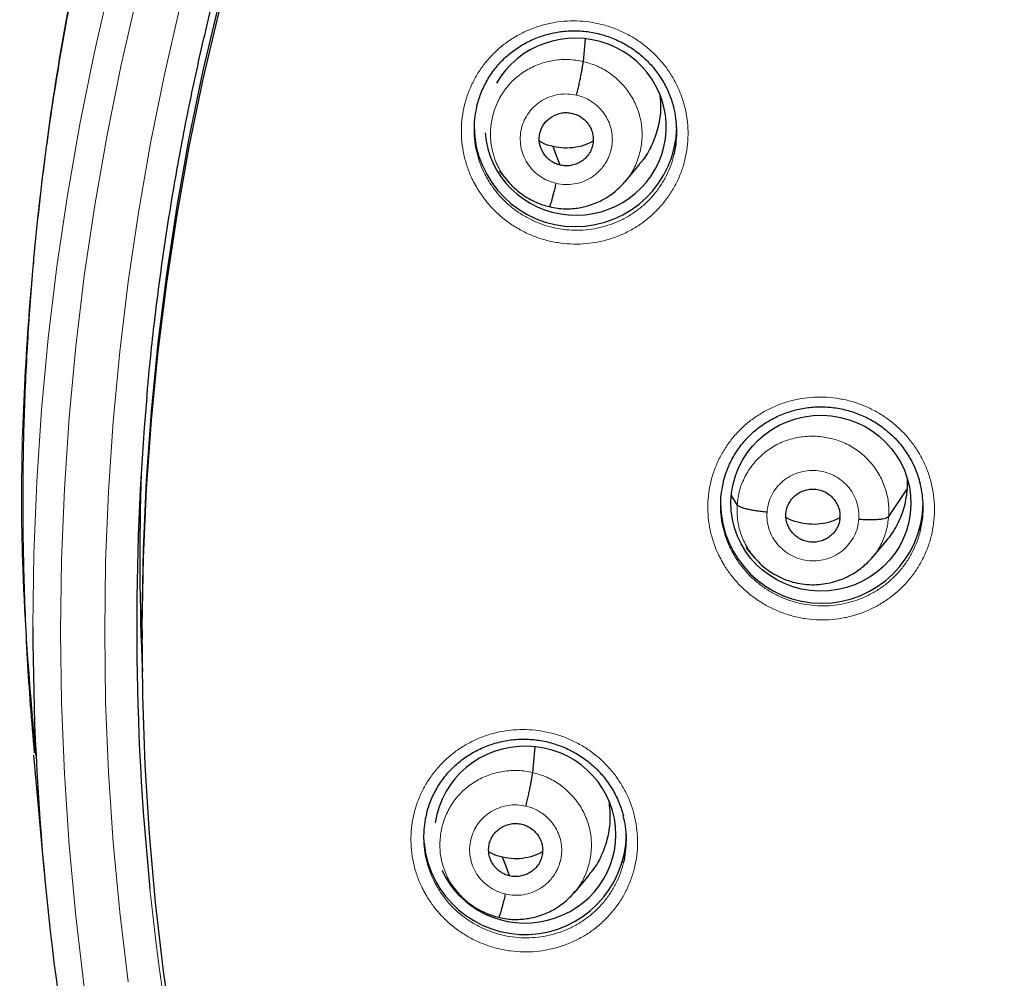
# Model space of a CAD drawing. Header units: millimetres. Extents: x 8 to 1465, y 12 to 1156.
# Tile 36 of 166: x 539 to 555, y 1070 to 1086. Entities that reach past the tile are written whole.
import ezdxf

# ---------------------------------------------------------------- set-up
doc = ezdxf.new("R2010")
doc.units = ezdxf.units.MM

msp = doc.modelspace()

# ---------------------------------------------------------------- linework, layer by layer
at = {"color": 7, "linetype": 'Continuous', "lineweight": 30}
for p, q in [((548.356, 1085.014), (548.39, 1085.393)), ((549.052, 1082.994), (549.298, 1083.288)), ((546.948, 1083.176), (547.082, 1083.014)), ((553.792, 1077.861), (553.788, 1078.012)), ((550.935, 1077.585), (550.839, 1077.742)), ((553.475, 1077.391), (553.792, 1077.861)), ((553.191, 1076.69), (553.437, 1076.984)), ((551.081, 1076.872), (551.219, 1076.704)), ((540.958, 1075.49), (540.958, 1075.347)), ((539.138, 1073.826), (539.168, 1073.389)), ((547.507, 1073.099), (547.546, 1073.529)), ((539.134, 1073.387), (539.315, 1071.415)), ((548.205, 1071.085), (548.451, 1071.38)), ((546.142, 1071.214), (546.232, 1071.105))]:
    msp.add_line(p, q, dxfattribs=at)
at = {"color": 7, "linetype": 'Continuous', "lineweight": 30, "flags": 128}
for points in [[(540.958, 1075.49), (540.958, 1075.682), (540.979, 1076.839), (541.03, 1077.994), (541.112, 1079.148), (541.225, 1080.299), (541.369, 1081.446), (541.543, 1082.59), (541.748, 1083.729), (541.982, 1084.862), (542.247, 1085.989), (542.542, 1087.109), (542.867, 1088.22), (543.221, 1089.323), (543.605, 1090.417), (544.017, 1091.5), (544.459, 1092.572), (544.929, 1093.633), (545.426, 1094.681), (545.952, 1095.716), (546.505, 1096.737), (547.085, 1097.743), (547.692, 1098.734)], [(541.482, 1068.627), (541.318, 1069.772), (541.184, 1070.921), (541.082, 1072.073), (541.01, 1073.227), (540.969, 1074.383), (540.958, 1075.539), (540.979, 1076.696), (541.03, 1077.851), (541.112, 1079.004), (541.225, 1080.156), (541.369, 1081.303), (541.543, 1082.447), (541.748, 1083.586), (541.982, 1084.719), (542.247, 1085.846)], [(547.967, 1083.277), (547.901, 1083.452), (547.85, 1083.589)], [(545.677, 1072.058), (545.677, 1072.037), (545.683, 1071.913)], [(547.118, 1071.366), (547.053, 1071.541), (547.001, 1071.678)]]:
    msp.add_lwpolyline(points, dxfattribs=at)
at = {"color": 252, "linetype": 'Continuous', "lineweight": 0, "flags": 128}
for points in [[(539.125, 1075.537), (539.125, 1075.558), (539.141, 1076.765), (539.19, 1077.972), (539.27, 1079.177), (539.383, 1080.379), (539.527, 1081.578), (539.704, 1082.773), (539.912, 1083.964), (540.152, 1085.148), (540.424, 1086.326), (540.727, 1087.496), (541.06, 1088.658), (541.425, 1089.812), (541.821, 1090.955), (542.246, 1092.088), (542.702, 1093.21), (543.188, 1094.319), (543.703, 1095.416), (544.247, 1096.499), (544.82, 1097.568), (545.421, 1098.621)], [(540.875, 1086.126), (540.606, 1084.96), (540.369, 1083.787), (540.162, 1082.609), (539.988, 1081.425), (539.844, 1080.238), (539.733, 1079.047), (539.653, 1077.854), (539.606, 1076.66), (539.59, 1075.464), (539.606, 1074.269), (539.653, 1073.074), (539.733, 1071.881), (539.844, 1070.69), (539.988, 1069.503)], [(540.722, 1069.588), (540.582, 1070.756), (540.472, 1071.928), (540.393, 1073.102), (540.346, 1074.278), (540.331, 1075.454), (540.346, 1076.631), (540.393, 1077.806), (540.472, 1078.98), (540.582, 1080.152), (540.722, 1081.32), (540.894, 1082.485), (541.097, 1083.644), (541.331, 1084.798), (541.596, 1085.946)]]:
    msp.add_lwpolyline(points, dxfattribs=at)
at = {"color": 7, "linetype": 'Continuous', "lineweight": 30}
for centre, radius, start, end in [((548.222, 1083.948), 1.7, 180.8393, 358.7965), ((584.473, 1075.549), 43.607, 174.9492, 185.7895), ((584.471, 1076.712), 43.552, 178.1423, 182.5304), ((552.353, 1077.636), 1.7, 180.8359, 359.1641), ((584.434, 1075.559), 45.308, 180.0279, 190.8935), ((547.376, 1072.085), 1.701, 185.8048, 358.9131)]:
    msp.add_arc(centre, radius, start, end, dxfattribs=at)
at = {"color": 252, "linetype": 'Continuous', "lineweight": 0}
msp.add_arc((584.89, 1075.643), 44.032, 185.8559, 222.2792, dxfattribs=at)
at = {"color": 7, "linetype": 'Continuous', "lineweight": 30}
for centre, major_axis, ratio, start_param, end_param in [((548.225, 1083.923), (1.518, -0.1), 0.974704, 6.121767, 8.979789), ((548.225, 1083.923), (1.518, -0.1), 0.974704, 3.278063, 6.121767), ((547.38, 1072.058), (1.521, 0.039), 0.974245, 0.06186, 2.982421), ((547.38, 1072.058), (1.521, 0.039), 0.974245, 3.527836, 6.345046)]:
    msp.add_ellipse(centre, major_axis=major_axis, ratio=ratio, start_param=start_param, end_param=end_param, dxfattribs=at)
msp.add_ellipse((552.339, 1077.612), major_axis=(1.509, -0.024), ratio=0.976184, dxfattribs=at)
at = {"color": 252, "linetype": 'Continuous', "lineweight": 0}
for points, knots in [([(586.116, 1123.851), (584.724, 1123.816), (581.94, 1123.746), (577.798, 1123.182), (573.72, 1122.287), (569.739, 1121.035), (565.887, 1119.444), (562.193, 1117.525), (558.687, 1115.292), (555.395, 1112.764), (552.343, 1109.961), (549.556, 1106.903), (547.056, 1103.616), (544.861, 1100.124), (542.989, 1096.456), (541.455, 1092.64), (540.271, 1088.705), (539.443, 1084.683), (538.994, 1080.606), (538.875, 1076.973), (539.063, 1074.719), (539.138, 1073.826)], [0, 0, 0, 0, 0.053604, 0.107209, 0.160813, 0.214418, 0.268022, 0.321627, 0.375231, 0.428835, 0.48244, 0.536044, 0.589649, 0.643253, 0.696858, 0.750462, 0.804067, 0.857671, 0.911275, 0.96488, 1, 1, 1, 1]), ([(546.61, 1082.834), (546.567, 1082.907), (546.487, 1083.041), (546.404, 1083.251), (546.348, 1083.455), (546.315, 1083.664), (546.306, 1083.874), (546.321, 1084.084), (546.36, 1084.291), (546.423, 1084.491), (546.508, 1084.683), (546.614, 1084.865), (546.74, 1085.033), (546.885, 1085.186), (547.047, 1085.322), (547.223, 1085.438), (547.412, 1085.535), (547.611, 1085.611), (547.817, 1085.663), (548.029, 1085.693), (548.243, 1085.699), (548.456, 1085.681), (548.667, 1085.639), (548.872, 1085.575), (549.068, 1085.489), (549.254, 1085.381), (549.423, 1085.256), (549.574, 1085.117), (549.71, 1084.964), (549.83, 1084.793), (549.932, 1084.607), (550.013, 1084.411), (550.07, 1084.207), (550.104, 1083.999), (550.115, 1083.789), (550.101, 1083.579), (550.063, 1083.372), (550.003, 1083.171), (549.919, 1082.978), (549.814, 1082.796), (549.689, 1082.627), (549.545, 1082.473), (549.385, 1082.336), (549.209, 1082.218), (549.021, 1082.12), (548.823, 1082.043), (548.617, 1081.989), (548.406, 1081.958), (548.192, 1081.951), (547.978, 1081.967), (547.767, 1082.007), (547.562, 1082.07), (547.365, 1082.154), (547.178, 1082.261), (547.005, 1082.387), (546.852, 1082.527), (546.719, 1082.676), (546.646, 1082.781), (546.61, 1082.834)], [0, 0, 0, 0, 0.021434, 0.039318, 0.057259, 0.075144, 0.092998, 0.110908, 0.128762, 0.146597, 0.164488, 0.182322, 0.200157, 0.218048, 0.235883, 0.253737, 0.271647, 0.289502, 0.307386, 0.325327, 0.343212, 0.361124, 0.379093, 0.397006, 0.414932, 0.432915, 0.45084, 0.467708, 0.484576, 0.502441, 0.520363, 0.538229, 0.556095, 0.574018, 0.591885, 0.609731, 0.627634, 0.64548, 0.663312, 0.681201, 0.699033, 0.716872, 0.734767, 0.752606, 0.770469, 0.788389, 0.806252, 0.824146, 0.842097, 0.859991, 0.877909, 0.895885, 0.913804, 0.931729, 0.949712, 0.967638, 0.983819, 1, 1, 1, 1]), ([(547.081, 1083.025), (547.049, 1083.063), (546.964, 1083.164), (546.872, 1083.36), (546.806, 1083.598), (546.791, 1083.844), (546.824, 1084.088), (546.904, 1084.322), (547.027, 1084.536), (547.192, 1084.721), (547.39, 1084.87), (547.616, 1084.978), (547.858, 1085.04), (548.109, 1085.059), (548.273, 1085.029), (548.356, 1085.014)], [0, 0, 0, 0, 0.0474195, 0.1268182, 0.2061483, 0.2854365, 0.3648308, 0.4442252, 0.5235137, 0.6028439, 0.6822427, 0.7616506, 0.8410881, 0.9204926, 1, 1, 1, 1]), ([(548.356, 1085.014), (548.436, 1084.991), (548.596, 1084.944), (548.813, 1084.816), (549.002, 1084.653), (549.156, 1084.456), (549.267, 1084.234), (549.332, 1083.995), (549.347, 1083.749), (549.314, 1083.504), (549.233, 1083.272), (549.145, 1083.103), (549.072, 1083.024), (549.056, 1083.006)], [0, 0, 0, 0, 0.097234, 0.194342, 0.29149, 0.388602, 0.485702, 0.582719, 0.679685, 0.77678, 0.873876, 0.970842, 1, 1, 1, 1]), ([(547.896, 1082.974), (547.847, 1082.988), (547.75, 1083.017), (547.618, 1083.094), (547.503, 1083.193), (547.411, 1083.312), (547.343, 1083.447), (547.303, 1083.591), (547.293, 1083.741), (547.312, 1083.889), (547.361, 1084.031), (547.437, 1084.16), (547.537, 1084.272), (547.658, 1084.363), (547.794, 1084.428), (547.941, 1084.466), (548.093, 1084.476), (548.193, 1084.459), (548.243, 1084.45)], [0, 0, 0, 0, 0.0624993, 0.1250018, 0.1874988, 0.2499985, 0.3124967, 0.3749979, 0.4374999, 0.5000005, 0.5625042, 0.6250023, 0.6875027, 0.7500014, 0.8125012, 0.8749982, 0.9375007, 1, 1, 1, 1]), ([(548.243, 1084.45), (548.281, 1084.44), (548.354, 1084.42), (548.454, 1084.37), (548.542, 1084.311), (548.617, 1084.245), (548.68, 1084.174), (548.731, 1084.101), (548.771, 1084.028), (548.809, 1083.936), (548.836, 1083.827), (548.843, 1083.728), (548.841, 1083.664), (548.837, 1083.626), (548.833, 1083.593), (548.827, 1083.563), (548.822, 1083.538), (548.815, 1083.512), (548.805, 1083.479), (548.788, 1083.431), (548.761, 1083.37), (548.72, 1083.298), (548.677, 1083.24), (548.639, 1083.196), (548.612, 1083.169), (548.583, 1083.142), (548.551, 1083.115), (548.516, 1083.089), (548.45, 1083.046), (548.346, 1082.996), (548.201, 1082.958), (548.047, 1082.946), (547.946, 1082.964), (547.896, 1082.974)], [0, 0, 0, 0, 0.0482441, 0.0940893, 0.1376912, 0.1790756, 0.2182223, 0.2551129, 0.2897512, 0.3221551, 0.3801604, 0.4291486, 0.4462373, 0.4618946, 0.4761237, 0.4889242, 0.5002939, 0.5081057, 0.5226309, 0.5438756, 0.5718381, 0.6064941, 0.647783, 0.6630162, 0.6789763, 0.6956626, 0.7130774, 0.7312267, 0.7501177, 0.811452, 0.8735314, 0.9363166, 1, 1, 1, 1]), ([(546.573, 1083.484), (546.584, 1083.439), (546.611, 1083.333), (546.681, 1083.161), (546.752, 1083.041), (546.79, 1082.976)], [0, 0, 0, 0, 0.250309, 0.591299, 1, 1, 1, 1]), ([(546.79, 1082.976), (546.823, 1082.928), (546.888, 1082.834), (547.007, 1082.7), (547.144, 1082.575), (547.299, 1082.462), (547.466, 1082.367), (547.642, 1082.291), (547.826, 1082.234), (548.014, 1082.198), (548.205, 1082.184), (548.397, 1082.19), (548.586, 1082.217), (548.77, 1082.266), (548.947, 1082.334), (549.116, 1082.421), (549.272, 1082.527), (549.416, 1082.649), (549.545, 1082.787), (549.656, 1082.938), (549.75, 1083.101), (549.826, 1083.272), (549.859, 1083.391), (549.875, 1083.45)], [0, 0, 0, 0, 0.043495, 0.086991, 0.135182, 0.183528, 0.23172, 0.279893, 0.32822, 0.376393, 0.4245, 0.47276, 0.520867, 0.568885, 0.617055, 0.665073, 0.71302, 0.761118, 0.809064, 0.856987, 0.905063, 0.952986, 1, 1, 1, 1]), ([(550.736, 1076.543), (550.694, 1076.615), (550.616, 1076.747), (550.534, 1076.956), (550.479, 1077.16), (550.447, 1077.368), (550.439, 1077.578), (550.455, 1077.788), (550.495, 1077.994), (550.558, 1078.194), (550.644, 1078.385), (550.75, 1078.566), (550.878, 1078.733), (551.023, 1078.886), (551.185, 1079.021), (551.362, 1079.137), (551.552, 1079.233), (551.751, 1079.308), (551.958, 1079.36), (552.169, 1079.389), (552.383, 1079.394), (552.597, 1079.375), (552.807, 1079.334), (553.012, 1079.269), (553.208, 1079.182), (553.393, 1079.074), (553.562, 1078.949), (553.712, 1078.81), (553.847, 1078.656), (553.966, 1078.486), (554.068, 1078.3), (554.148, 1078.104), (554.204, 1077.901), (554.238, 1077.693), (554.247, 1077.483), (554.233, 1077.273), (554.194, 1077.067), (554.133, 1076.867), (554.048, 1076.675), (553.943, 1076.493), (553.817, 1076.325), (553.672, 1076.171), (553.511, 1076.035), (553.335, 1075.917), (553.147, 1075.82), (552.948, 1075.744), (552.742, 1075.69), (552.53, 1075.66), (552.316, 1075.654), (552.102, 1075.67), (551.892, 1075.711), (551.687, 1075.774), (551.49, 1075.859), (551.304, 1075.966), (551.131, 1076.093), (550.978, 1076.233), (550.845, 1076.383), (550.772, 1076.489), (550.736, 1076.543)], [0, 0, 0, 0, 0.021098, 0.0389696, 0.0568982, 0.0747697, 0.0926211, 0.1105294, 0.1283808, 0.1462241, 0.1641242, 0.1819675, 0.1998183, 0.2177259, 0.2355767, 0.2534473, 0.2713747, 0.2892453, 0.3071394, 0.3250903, 0.3429844, 0.3608953, 0.3788633, 0.3967741, 0.4146879, 0.4326588, 0.4505725, 0.4674045, 0.4842365, 0.5020953, 0.5200109, 0.5378695, 0.5557288, 0.5736452, 0.5915045, 0.6093518, 0.627256, 0.6451032, 0.6629472, 0.680848, 0.698692, 0.716548, 0.7344607, 0.7523168, 0.7701948, 0.7881296, 0.8060077, 0.8239081, 0.8418655, 0.859766, 0.8776794, 0.89565, 0.9135635, 0.9314749, 0.9494434, 0.9673547, 0.9836774, 1, 1, 1, 1]), ([(550.935, 1077.585), (550.945, 1077.666), (550.965, 1077.829), (551.059, 1078.059), (551.192, 1078.266), (551.364, 1078.445), (551.569, 1078.586), (551.798, 1078.684), (552.043, 1078.735), (552.294, 1078.739), (552.541, 1078.697), (552.777, 1078.61), (552.989, 1078.477), (553.172, 1078.307), (553.317, 1078.104), (553.419, 1077.878), (553.479, 1077.637), (553.477, 1077.473), (553.475, 1077.391)], [0, 0, 0, 0, 0.062591, 0.125095, 0.187627, 0.250136, 0.312638, 0.375086, 0.437502, 0.5, 0.562498, 0.624914, 0.687363, 0.749864, 0.812374, 0.874905, 0.937409, 1, 1, 1, 1]), ([(551.435, 1077.462), (551.441, 1077.512), (551.454, 1077.61), (551.51, 1077.749), (551.591, 1077.875), (551.695, 1077.983), (551.82, 1078.069), (551.959, 1078.129), (552.107, 1078.161), (552.259, 1078.164), (552.409, 1078.138), (552.552, 1078.084), (552.68, 1078.003), (552.791, 1077.9), (552.879, 1077.777), (552.941, 1077.64), (552.977, 1077.494), (552.976, 1077.394), (552.975, 1077.345)], [0, 0, 0, 0, 0.062502, 0.125004, 0.187505, 0.250006, 0.312505, 0.375006, 0.437504, 0.500003, 0.5625, 0.625001, 0.687498, 0.749998, 0.812496, 0.874997, 0.937498, 1, 1, 1, 1]), ([(551.218, 1076.712), (551.176, 1076.765), (551.084, 1076.884), (550.991, 1077.098), (550.93, 1077.339), (550.933, 1077.503), (550.935, 1077.585)], [0, 0, 0, 0, 0.213899, 0.475888, 0.737764, 1, 1, 1, 1]), ([(552.975, 1077.345), (552.969, 1077.295), (552.956, 1077.197), (552.9, 1077.058), (552.819, 1076.932), (552.715, 1076.824), (552.59, 1076.738), (552.451, 1076.678), (552.303, 1076.646), (552.151, 1076.643), (552.001, 1076.669), (551.858, 1076.723), (551.73, 1076.804), (551.619, 1076.907), (551.53, 1077.03), (551.469, 1077.167), (551.433, 1077.313), (551.434, 1077.413), (551.435, 1077.462)], [0, 0, 0, 0, 0.062502, 0.125003, 0.187504, 0.250002, 0.312502, 0.374999, 0.4375, 0.499997, 0.562496, 0.624994, 0.687495, 0.749994, 0.812495, 0.874996, 0.937498, 1, 1, 1, 1]), ([(553.475, 1077.391), (553.465, 1077.31), (553.445, 1077.146), (553.348, 1076.92), (553.266, 1076.771), (553.206, 1076.709), (553.203, 1076.706)], [0, 0, 0, 0, 0.328184, 0.655915, 0.983789, 1, 1, 1, 1]), ([(550.704, 1077.186), (550.715, 1077.142), (550.741, 1077.038), (550.809, 1076.868), (550.878, 1076.75), (550.916, 1076.685)], [0, 0, 0, 0, 0.246455, 0.592022, 1, 1, 1, 1]), ([(550.916, 1076.685), (550.948, 1076.638), (551.014, 1076.542), (551.133, 1076.408), (551.269, 1076.282), (551.424, 1076.169), (551.59, 1076.073), (551.766, 1075.997), (551.95, 1075.94), (552.138, 1075.903), (552.329, 1075.888), (552.521, 1075.894), (552.71, 1075.921), (552.895, 1075.969), (553.072, 1076.036), (553.241, 1076.123), (553.398, 1076.228), (553.542, 1076.35), (553.672, 1076.487), (553.784, 1076.638), (553.879, 1076.8), (553.953, 1076.972), (553.995, 1077.091), (554.006, 1077.153), (554.006, 1077.154)], [0, 0, 0, 0, 0.043756, 0.087513, 0.13553, 0.1837, 0.231718, 0.279732, 0.3279, 0.375915, 0.42395, 0.472139, 0.520174, 0.568082, 0.616142, 0.664049, 0.711917, 0.759937, 0.807804, 0.855635, 0.903618, 0.951449, 0.999285, 1, 1, 1, 1]), ([(545.761, 1070.975), (545.718, 1071.046), (545.64, 1071.178), (545.558, 1071.386), (545.502, 1071.589), (545.469, 1071.797), (545.461, 1072.006), (545.476, 1072.215), (545.515, 1072.421), (545.577, 1072.62), (545.662, 1072.812), (545.768, 1072.992), (545.895, 1073.16), (546.04, 1073.312), (546.201, 1073.448), (546.378, 1073.564), (546.567, 1073.66), (546.766, 1073.736), (546.973, 1073.788), (547.184, 1073.817), (547.399, 1073.823), (547.612, 1073.805), (547.823, 1073.763), (548.028, 1073.699), (548.224, 1073.612), (548.41, 1073.505), (548.579, 1073.381), (548.73, 1073.242), (548.865, 1073.089), (548.985, 1072.919), (549.087, 1072.733), (549.168, 1072.538), (549.225, 1072.336), (549.259, 1072.128), (549.269, 1071.919), (549.255, 1071.71), (549.218, 1071.504), (549.157, 1071.304), (549.074, 1071.112), (548.969, 1070.93), (548.844, 1070.762), (548.7, 1070.609), (548.539, 1070.472), (548.364, 1070.354), (548.175, 1070.257), (547.977, 1070.18), (547.771, 1070.126), (547.559, 1070.096), (547.345, 1070.089), (547.131, 1070.105), (546.92, 1070.145), (546.715, 1070.208), (546.517, 1070.293), (546.331, 1070.399), (546.158, 1070.525), (546.004, 1070.665), (545.87, 1070.815), (545.797, 1070.921), (545.761, 1070.975)], [0, 0, 0, 0, 0.020977, 0.038832, 0.056745, 0.074601, 0.092436, 0.110328, 0.128163, 0.145997, 0.163888, 0.181721, 0.199574, 0.217483, 0.235335, 0.253217, 0.271156, 0.289038, 0.306949, 0.324917, 0.342828, 0.360754, 0.378736, 0.396662, 0.414582, 0.432559, 0.450478, 0.467314, 0.48415, 0.501992, 0.519891, 0.537734, 0.555576, 0.573476, 0.591319, 0.609152, 0.627041, 0.644874, 0.662711, 0.680606, 0.698443, 0.716304, 0.734222, 0.752083, 0.769975, 0.787924, 0.805816, 0.823733, 0.841707, 0.859625, 0.877551, 0.895534, 0.91346, 0.931374, 0.949345, 0.967259, 0.983629, 1, 1, 1, 1]), ([(546.231, 1071.116), (546.199, 1071.153), (546.115, 1071.254), (546.024, 1071.449), (545.957, 1071.686), (545.943, 1071.932), (545.976, 1072.176), (546.055, 1072.409), (546.178, 1072.622), (546.343, 1072.807), (546.542, 1072.956), (546.767, 1073.063), (547.009, 1073.125), (547.26, 1073.143), (547.425, 1073.114), (547.507, 1073.099)], [0, 0, 0, 0, 0.04675, 0.126204, 0.20559, 0.284932, 0.364381, 0.443833, 0.523179, 0.602566, 0.68202, 0.761484, 0.840977, 0.920436, 1, 1, 1, 1]), ([(547.507, 1073.099), (547.587, 1073.075), (547.748, 1073.029), (547.964, 1072.901), (548.153, 1072.738), (548.307, 1072.542), (548.419, 1072.32), (548.484, 1072.082), (548.498, 1071.836), (548.466, 1071.591), (548.384, 1071.36), (548.297, 1071.192), (548.225, 1071.115), (548.209, 1071.097)], [0, 0, 0, 0, 0.097333, 0.194542, 0.29179, 0.389002, 0.486202, 0.583318, 0.680381, 0.777575, 0.874772, 0.97184, 1, 1, 1, 1]), ([(547.047, 1071.063), (546.998, 1071.077), (546.901, 1071.106), (546.77, 1071.183), (546.655, 1071.281), (546.562, 1071.401), (546.494, 1071.535), (546.454, 1071.68), (546.444, 1071.829), (546.464, 1071.977), (546.512, 1072.118), (546.588, 1072.247), (546.688, 1072.359), (546.809, 1072.449), (546.945, 1072.514), (547.092, 1072.552), (547.245, 1072.562), (547.344, 1072.545), (547.394, 1072.536)], [0, 0, 0, 0, 0.062499, 0.125002, 0.187498, 0.249998, 0.312496, 0.374997, 0.437499, 0.5, 0.562504, 0.625002, 0.687502, 0.750001, 0.812501, 0.874998, 0.937501, 1, 1, 1, 1]), ([(547.394, 1072.536), (547.432, 1072.526), (547.505, 1072.506), (547.606, 1072.456), (547.693, 1072.397), (547.769, 1072.331), (547.831, 1072.26), (547.882, 1072.188), (547.922, 1072.115), (547.96, 1072.022), (547.987, 1071.914), (547.994, 1071.816), (547.992, 1071.751), (547.989, 1071.714), (547.984, 1071.68), (547.979, 1071.65), (547.973, 1071.626), (547.967, 1071.6), (547.957, 1071.567), (547.94, 1071.519), (547.912, 1071.458), (547.871, 1071.387), (547.828, 1071.328), (547.79, 1071.285), (547.764, 1071.257), (547.734, 1071.23), (547.702, 1071.204), (547.667, 1071.178), (547.601, 1071.135), (547.497, 1071.085), (547.352, 1071.047), (547.198, 1071.035), (547.098, 1071.053), (547.047, 1071.063)], [0, 0, 0, 0, 0.048248, 0.094096, 0.137702, 0.179089, 0.218237, 0.255129, 0.289768, 0.322172, 0.380177, 0.429162, 0.446248, 0.461903, 0.476129, 0.488926, 0.500293, 0.50813, 0.522673, 0.543928, 0.571894, 0.606546, 0.647824, 0.663052, 0.679006, 0.695686, 0.713094, 0.731236, 0.750118, 0.811544, 0.873653, 0.936407, 1, 1, 1, 1]), ([(545.727, 1071.622), (545.739, 1071.577), (545.766, 1071.472), (545.835, 1071.301), (545.904, 1071.183), (545.942, 1071.119)], [0, 0, 0, 0, 0.253329, 0.596649, 1, 1, 1, 1]), ([(545.942, 1071.119), (545.975, 1071.072), (546.04, 1070.976), (546.16, 1070.842), (546.297, 1070.717), (546.452, 1070.604), (546.619, 1070.509), (546.795, 1070.432), (546.978, 1070.376), (547.104, 1070.352), (547.231, 1070.335), (547.359, 1070.325), (547.55, 1070.331), (547.74, 1070.358), (547.924, 1070.406), (548.102, 1070.474), (548.27, 1070.561), (548.427, 1070.667), (548.571, 1070.788), (548.7, 1070.925), (548.811, 1071.076), (548.905, 1071.238), (548.981, 1071.409), (549.014, 1071.529), (549.031, 1071.589)], [0, 0, 0, 0, 0.043889, 0.087778, 0.135803, 0.183981, 0.232006, 0.280027, 0.328201, 0.376222, 0.376395, 0.424446, 0.47265, 0.520701, 0.568682, 0.616815, 0.664796, 0.712688, 0.760732, 0.808624, 0.856447, 0.904422, 0.952245, 1, 1, 1, 1])]:
    msp.add_open_spline(points, degree=3, knots=knots, dxfattribs=at)
at = {"color": 7, "linetype": 'Continuous', "lineweight": 30}
for points, knots in [([(569.669, 1120.941), (569.386, 1120.836), (568.826, 1120.63), (568.005, 1120.305), (567.212, 1119.975), (566.445, 1119.641), (565.71, 1119.305), (565.005, 1118.969), (564.33, 1118.634), (563.681, 1118.299), (563.018, 1117.944), (562.345, 1117.569), (561.667, 1117.176), (561.021, 1116.787), (560.408, 1116.404), (559.826, 1116.029), (559.263, 1115.653), (558.717, 1115.277), (558.183, 1114.898), (557.667, 1114.52), (557.165, 1114.142), (556.677, 1113.764), (556.202, 1113.386), (555.742, 1113.01), (555.212, 1112.565), (554.62, 1112.052), (553.974, 1111.471), (553.359, 1110.896), (552.774, 1110.329), (552.217, 1109.77), (551.687, 1109.222), (551.185, 1108.684), (550.738, 1108.191), (550.334, 1107.732), (549.96, 1107.297), (549.578, 1106.841), (549.178, 1106.35), (548.76, 1105.822), (548.325, 1105.254), (547.883, 1104.659), (547.436, 1104.036), (546.986, 1103.385), (546.541, 1102.718), (546.103, 1102.036), (545.673, 1101.34), (545.244, 1100.618), (544.816, 1099.867), (544.416, 1099.134), (544.043, 1098.42), (543.696, 1097.73), (543.353, 1097.019), (543.018, 1096.294), (542.696, 1095.563), (542.371, 1094.793), (542.05, 1093.989), (541.734, 1093.154), (541.44, 1092.331), (541.155, 1091.481), (540.88, 1090.606), (540.617, 1089.707), (540.38, 1088.829), (540.166, 1087.972), (539.976, 1087.142), (539.808, 1086.339), (539.66, 1085.564), (539.531, 1084.812), (539.436, 1084.202), (539.368, 1083.72), (539.319, 1083.35), (539.27, 1082.958), (539.222, 1082.542), (539.176, 1082.103), (539.129, 1081.61), (539.084, 1081.062), (539.041, 1080.454), (539.006, 1079.814), (538.979, 1079.167), (538.962, 1078.515), (538.954, 1077.862), (538.956, 1077.183), (538.968, 1076.479), (538.992, 1075.75), (539.029, 1074.997), (539.08, 1074.219), (539.125, 1073.693), (539.148, 1073.426)], [0, 0, 0, 0, 0.0147736, 0.0291842, 0.0432157, 0.0568692, 0.070146, 0.0828203, 0.0951336, 0.1070872, 0.1186825, 0.1320207, 0.1448551, 0.1571889, 0.169026, 0.1803695, 0.1912224, 0.2022852, 0.2129623, 0.223455, 0.2337649, 0.243893, 0.2538401, 0.2636073, 0.2731951, 0.2879007, 0.302167, 0.3159955, 0.3293876, 0.3423439, 0.3548651, 0.3669515, 0.3786031, 0.3876713, 0.3970872, 0.4068611, 0.4169948, 0.4283433, 0.4401141, 0.4523087, 0.4649284, 0.4779748, 0.4914491, 0.5045467, 0.518027, 0.5318911, 0.5461399, 0.5607741, 0.5732635, 0.5860202, 0.5990436, 0.6123327, 0.6256155, 0.6386684, 0.6537552, 0.6685189, 0.6829578, 0.6970707, 0.7129912, 0.7284722, 0.7435125, 0.7581114, 0.7722682, 0.7857415, 0.7987878, 0.8114069, 0.8235989, 0.8293836, 0.8355368, 0.8420712, 0.8489869, 0.8562839, 0.863962, 0.8735003, 0.8835675, 0.8941634, 0.9052872, 0.9156649, 0.9264622, 0.9376783, 0.9493124, 0.9613631, 0.973829, 0.9867086, 1, 1, 1, 1]), ([(541.036, 1079.387), (541.045, 1079.488), (541.071, 1079.792), (541.124, 1080.296), (541.194, 1080.899), (541.273, 1081.501), (541.36, 1082.102), (541.455, 1082.702), (541.559, 1083.301), (541.671, 1083.898), (541.792, 1084.494), (541.92, 1085.087), (542.057, 1085.68), (542.203, 1086.27), (542.356, 1086.858), (542.518, 1087.444), (542.687, 1088.028), (542.865, 1088.609), (543.051, 1089.189), (543.245, 1089.765), (543.447, 1090.339), (543.657, 1090.91), (543.875, 1091.478), (544.101, 1092.044), (544.335, 1092.606), (544.576, 1093.165), (544.826, 1093.721), (545.083, 1094.273), (545.347, 1094.822), (545.62, 1095.367), (545.899, 1095.908), (546.187, 1096.446), (546.482, 1096.98), (546.784, 1097.51), (547.094, 1098.035), (547.41, 1098.557), (547.734, 1099.074), (548.066, 1099.587), (548.404, 1100.095), (548.75, 1100.599), (549.102, 1101.098), (549.461, 1101.592), (549.828, 1102.081), (550.201, 1102.566), (550.58, 1103.045), (550.967, 1103.519), (551.36, 1103.988), (551.759, 1104.452), (552.165, 1104.91), (552.577, 1105.363), (552.995, 1105.81), (553.42, 1106.252), (553.851, 1106.688), (554.287, 1107.118), (554.73, 1107.542), (555.179, 1107.96), (555.633, 1108.372), (556.093, 1108.778), (556.559, 1109.177), (557.03, 1109.571), (557.507, 1109.958), (557.989, 1110.339), (558.476, 1110.713), (558.968, 1111.08), (559.466, 1111.441), (559.968, 1111.795), (560.476, 1112.143), (560.988, 1112.483), (561.504, 1112.817), (562.026, 1113.144), (562.552, 1113.464), (563.082, 1113.776), (563.617, 1114.082), (564.156, 1114.38), (564.699, 1114.671), (565.246, 1114.955), (565.796, 1115.231), (566.351, 1115.5), (566.909, 1115.761), (567.471, 1116.015), (568.037, 1116.262), (568.605, 1116.5), (569.177, 1116.731), (569.753, 1116.955), (570.331, 1117.17), (570.912, 1117.378), (571.496, 1117.578), (572.083, 1117.771), (572.672, 1117.955), (573.264, 1118.131), (573.859, 1118.3), (574.455, 1118.46), (575.054, 1118.613), (575.655, 1118.757), (576.258, 1118.893), (576.863, 1119.022), (577.469, 1119.142), (578.077, 1119.254), (578.686, 1119.357), (579.297, 1119.453), (579.91, 1119.54), (580.523, 1119.62), (581.137, 1119.69), (581.753, 1119.753), (582.369, 1119.808), (582.986, 1119.854), (583.603, 1119.892), (584.221, 1119.921), (584.839, 1119.942), (585.447, 1119.955), (585.872, 1119.959), (586.092, 1119.959), (586.116, 1119.959)], [0, 0, 0, 0, 0.004644, 0.013856, 0.023069, 0.032281, 0.041493, 0.050705, 0.059918, 0.06913, 0.078342, 0.087554, 0.096766, 0.105979, 0.115191, 0.124403, 0.133615, 0.142827, 0.152039, 0.161251, 0.170463, 0.179675, 0.188887, 0.198099, 0.207311, 0.216523, 0.225735, 0.234946, 0.244158, 0.25337, 0.262582, 0.271793, 0.281005, 0.290217, 0.299428, 0.30864, 0.317851, 0.327063, 0.336274, 0.345486, 0.354697, 0.363908, 0.37312, 0.382331, 0.391542, 0.400753, 0.409964, 0.419175, 0.428386, 0.437597, 0.446808, 0.456019, 0.46523, 0.474441, 0.483652, 0.492863, 0.502073, 0.511284, 0.520495, 0.529705, 0.538916, 0.548127, 0.557337, 0.566548, 0.575758, 0.584968, 0.594179, 0.603389, 0.612599, 0.62181, 0.63102, 0.64023, 0.64944, 0.65865, 0.667861, 0.677071, 0.686281, 0.695491, 0.704701, 0.713911, 0.723121, 0.73233, 0.74154, 0.75075, 0.75996, 0.76917, 0.77838, 0.787589, 0.796799, 0.806009, 0.815218, 0.824428, 0.833638, 0.842847, 0.852057, 0.861267, 0.870476, 0.879686, 0.888895, 0.898105, 0.907315, 0.916524, 0.925734, 0.934943, 0.944153, 0.953362, 0.962572, 0.971781, 0.980991, 0.9902, 0.998925, 1, 1, 1, 1]), ([(546.57, 1084.268), (546.571, 1084.273), (546.581, 1084.317), (546.607, 1084.397), (546.648, 1084.509), (546.698, 1084.617), (546.755, 1084.722), (546.82, 1084.822), (546.89, 1084.916), (546.967, 1085.004), (547.05, 1085.086), (547.138, 1085.162), (547.232, 1085.231), (547.331, 1085.294), (547.436, 1085.351), (547.545, 1085.4), (547.658, 1085.442), (547.774, 1085.477), (547.891, 1085.503), (548.01, 1085.521), (548.129, 1085.53), (548.248, 1085.531), (548.366, 1085.524), (548.484, 1085.508), (548.601, 1085.484), (548.716, 1085.452), (548.83, 1085.413), (548.941, 1085.365), (549.048, 1085.31), (549.152, 1085.248), (549.25, 1085.179), (549.343, 1085.103), (549.43, 1085.022), (549.511, 1084.935), (549.585, 1084.843), (549.652, 1084.746), (549.713, 1084.645), (549.767, 1084.538), (549.813, 1084.428), (549.848, 1084.329), (549.864, 1084.265), (549.87, 1084.24)], [0, 0, 0, 0, 0.003641, 0.030225, 0.057005, 0.083892, 0.110784, 0.137559, 0.164131, 0.190427, 0.21641, 0.242254, 0.268337, 0.294665, 0.321195, 0.347874, 0.374639, 0.401423, 0.428141, 0.45474, 0.481177, 0.507424, 0.533446, 0.559543, 0.58581, 0.612227, 0.638764, 0.665381, 0.692034, 0.718662, 0.745219, 0.77167, 0.797989, 0.824126, 0.850191, 0.876441, 0.902858, 0.929405, 0.956041, 0.982717, 1, 1, 1, 1]), ([(548.243, 1084.45), (548.25, 1084.479), (548.263, 1084.538), (548.283, 1084.627), (548.301, 1084.713), (548.318, 1084.793), (548.332, 1084.866), (548.343, 1084.929), (548.352, 1084.981), (548.354, 1085.003), (548.356, 1085.014)], [0, 0, 0, 0, 0.1256117, 0.250397, 0.3752145, 0.5002185, 0.625206, 0.7499654, 0.8746247, 1, 1, 1, 1]), ([(549.292, 1083.292), (549.317, 1083.318), (549.411, 1083.419), (549.524, 1083.635), (549.624, 1083.924), (549.666, 1084.201), (549.65, 1084.374), (549.643, 1084.446)], [0, 0, 0, 0, 0.085286, 0.332031, 0.5791061, 0.8261806, 1, 1, 1, 1]), ([(546.569, 1084.27), (546.557, 1084.211), (546.531, 1084.092), (546.519, 1083.907), (546.527, 1083.719), (546.546, 1083.577), (546.568, 1083.5), (546.573, 1083.484)], [0, 0, 0, 0, 0.225265, 0.462611, 0.6992, 0.936212, 1, 1, 1, 1]), ([(549.875, 1083.45), (549.875, 1083.451), (549.894, 1083.512), (549.911, 1083.638), (549.926, 1083.826), (549.915, 1084.014), (549.896, 1084.153), (549.874, 1084.228), (549.87, 1084.242)], [0, 0, 0, 0, 0.004623, 0.240134, 0.474894, 0.709934, 0.945727, 1, 1, 1, 1]), ([(547.967, 1083.277), (547.938, 1083.286), (547.881, 1083.302), (547.779, 1083.364), (547.677, 1083.474), (547.61, 1083.64), (547.617, 1083.818), (547.69, 1083.98), (547.824, 1084.099), (547.965, 1084.152), (548.084, 1084.162), (548.142, 1084.152), (548.171, 1084.146)], [0, 0, 0, 0, 0.062837, 0.125545, 0.250843, 0.37553, 0.499999, 0.624469, 0.749157, 0.874455, 0.937163, 1, 1, 1, 1]), ([(548.171, 1084.146), (548.2, 1084.138), (548.257, 1084.121), (548.334, 1084.074), (548.4, 1084.015), (548.455, 1083.945), (548.495, 1083.866), (548.519, 1083.782), (548.525, 1083.694), (548.513, 1083.607), (548.485, 1083.525), (548.441, 1083.449), (548.381, 1083.384), (548.31, 1083.331), (548.23, 1083.293), (548.144, 1083.269), (548.055, 1083.261), (547.996, 1083.272), (547.967, 1083.277)], [0, 0, 0, 0, 0.062618, 0.125107, 0.187774, 0.25051, 0.313071, 0.375354, 0.437608, 0.499999, 0.562391, 0.624645, 0.686928, 0.74949, 0.812226, 0.874893, 0.937382, 1, 1, 1, 1]), ([(547.85, 1083.589), (547.787, 1083.604), (547.708, 1083.625), (547.638, 1083.668), (547.623, 1083.677)], [0, 0, 0, 0, 0.781692, 1, 1, 1, 1]), ([(548.52, 1083.679), (548.485, 1083.661), (548.393, 1083.613), (548.23, 1083.573), (548.038, 1083.555), (547.913, 1083.577), (547.85, 1083.589)], [0, 0, 0, 0, 0.173744, 0.449496, 0.724465, 1, 1, 1, 1]), ([(547.076, 1083.022), (547.078, 1083.019), (547.087, 1083.009), (547.106, 1082.987), (547.139, 1082.951), (547.19, 1082.901), (547.262, 1082.838), (547.356, 1082.768), (547.458, 1082.705), (547.565, 1082.653), (547.671, 1082.612), (547.748, 1082.593), (547.788, 1082.583)], [0, 0, 0, 0, 0.019187, 0.056856, 0.10695, 0.19438, 0.306062, 0.442253, 0.603053, 0.724052, 0.856245, 1, 1, 1, 1]), ([(547.788, 1082.582), (547.832, 1082.573), (547.918, 1082.554), (548.047, 1082.545), (548.169, 1082.548), (548.296, 1082.563), (548.424, 1082.592), (548.551, 1082.636), (548.678, 1082.694), (548.8, 1082.767), (548.909, 1082.852), (548.992, 1082.932), (549.036, 1082.984), (549.056, 1083.006)], [0, 0, 0, 0, 0.0960074, 0.1872147, 0.273865, 0.3560642, 0.458769, 0.5536277, 0.6406338, 0.7564221, 0.8547744, 0.9359, 1, 1, 1, 1]), ([(547.896, 1082.974), (547.889, 1082.945), (547.875, 1082.888), (547.855, 1082.808), (547.837, 1082.737), (547.82, 1082.676), (547.806, 1082.629), (547.795, 1082.596), (547.79, 1082.587), (547.788, 1082.583)], [0, 0, 0, 0, 0.145037, 0.290755, 0.436976, 0.58327, 0.729445, 0.875667, 1, 1, 1, 1]), ([(550.702, 1077.966), (550.704, 1077.974), (550.714, 1078.02), (550.74, 1078.102), (550.782, 1078.213), (550.833, 1078.321), (550.89, 1078.425), (550.955, 1078.525), (551.027, 1078.619), (551.104, 1078.707), (551.187, 1078.788), (551.276, 1078.863), (551.37, 1078.932), (551.47, 1078.995), (551.575, 1079.051), (551.684, 1079.1), (551.797, 1079.142), (551.913, 1079.176), (552.03, 1079.201), (552.149, 1079.219), (552.269, 1079.228), (552.388, 1079.228), (552.506, 1079.221), (552.623, 1079.205), (552.74, 1079.18), (552.855, 1079.148), (552.969, 1079.108), (553.08, 1079.06), (553.187, 1079.005), (553.29, 1078.942), (553.388, 1078.873), (553.481, 1078.798), (553.567, 1078.716), (553.647, 1078.63), (553.721, 1078.538), (553.788, 1078.441), (553.848, 1078.339), (553.902, 1078.233), (553.947, 1078.123), (553.981, 1078.026), (553.996, 1077.964), (554.002, 1077.942)], [0, 0, 0, 0, 0.005185, 0.031785, 0.058581, 0.085483, 0.11239, 0.13918, 0.165767, 0.192077, 0.218073, 0.243931, 0.270025, 0.296362, 0.322899, 0.349582, 0.376349, 0.40313, 0.429843, 0.456435, 0.482861, 0.509098, 0.535108, 0.561191, 0.587445, 0.613849, 0.640373, 0.666977, 0.693616, 0.720228, 0.746769, 0.773203, 0.799506, 0.825625, 0.851677, 0.877917, 0.904327, 0.930871, 0.957506, 0.984184, 1, 1, 1, 1]), ([(550.701, 1077.968), (550.689, 1077.912), (550.663, 1077.795), (550.65, 1077.612), (550.658, 1077.424), (550.676, 1077.281), (550.699, 1077.203), (550.704, 1077.186)], [0, 0, 0, 0, 0.218933, 0.456758, 0.693826, 0.931169, 1, 1, 1, 1]), ([(554.006, 1077.154), (554.019, 1077.215), (554.044, 1077.336), (554.057, 1077.523), (554.047, 1077.71), (554.028, 1077.851), (554.006, 1077.927), (554.002, 1077.943)], [0, 0, 0, 0, 0.2324086, 0.4675793, 0.7029118, 0.9389966, 1, 1, 1, 1]), ([(551.752, 1077.438), (551.755, 1077.467), (551.763, 1077.525), (551.797, 1077.606), (551.846, 1077.68), (551.907, 1077.743), (551.98, 1077.794), (552.061, 1077.83), (552.148, 1077.848), (552.237, 1077.85), (552.325, 1077.835), (552.408, 1077.803), (552.483, 1077.755), (552.547, 1077.694), (552.6, 1077.622), (552.637, 1077.542), (552.66, 1077.456), (552.659, 1077.398), (552.658, 1077.369)], [0, 0, 0, 0, 0.0626158, 0.1250903, 0.1877447, 0.2504781, 0.3130472, 0.3753428, 0.4376052, 0.5000007, 0.5623962, 0.6246585, 0.6869541, 0.7495229, 0.812256, 0.87491, 0.9373842, 1, 1, 1, 1]), ([(553.434, 1076.987), (553.444, 1076.996), (553.525, 1077.079), (553.634, 1077.271), (553.754, 1077.555), (553.779, 1077.759), (553.792, 1077.861)], [0, 0, 0, 0, 0.041855, 0.361183, 0.680371, 1, 1, 1, 1]), ([(551.435, 1077.462), (551.405, 1077.465), (551.343, 1077.47), (551.256, 1077.482), (551.174, 1077.496), (551.1, 1077.512), (551.037, 1077.529), (550.987, 1077.548), (550.951, 1077.567), (550.94, 1077.579), (550.935, 1077.585)], [0, 0, 0, 0, 0.12377, 0.248401, 0.373756, 0.499406, 0.625027, 0.750528, 0.875618, 1, 1, 1, 1]), ([(552.658, 1077.369), (552.655, 1077.34), (552.647, 1077.282), (552.613, 1077.201), (552.564, 1077.127), (552.503, 1077.064), (552.43, 1077.013), (552.349, 1076.977), (552.262, 1076.959), (552.173, 1076.957), (552.085, 1076.972), (552.002, 1077.004), (551.927, 1077.052), (551.863, 1077.113), (551.81, 1077.185), (551.773, 1077.265), (551.75, 1077.35), (551.751, 1077.409), (551.752, 1077.438)], [0, 0, 0, 0, 0.062616, 0.12509, 0.187744, 0.250477, 0.313046, 0.375342, 0.437604, 0.5, 0.562395, 0.624657, 0.686953, 0.749522, 0.812255, 0.87491, 0.937384, 1, 1, 1, 1]), ([(552.658, 1077.369), (552.61, 1077.346), (552.506, 1077.294), (552.328, 1077.259), (552.136, 1077.254), (551.949, 1077.289), (551.819, 1077.33), (551.76, 1077.369), (551.754, 1077.373)], [0, 0, 0, 0, 0.17054, 0.371772, 0.573434, 0.775095, 0.976324, 1, 1, 1, 1]), ([(552.975, 1077.345), (553.005, 1077.343), (553.066, 1077.339), (553.154, 1077.337), (553.236, 1077.338), (553.31, 1077.343), (553.373, 1077.351), (553.423, 1077.362), (553.459, 1077.375), (553.47, 1077.386), (553.475, 1077.391)], [0, 0, 0, 0, 0.126274, 0.251706, 0.37655, 0.500869, 0.624926, 0.749292, 0.874256, 1, 1, 1, 1]), ([(551.212, 1076.714), (551.239, 1076.683), (551.295, 1076.618), (551.396, 1076.529), (551.512, 1076.446), (551.643, 1076.372), (551.789, 1076.312), (551.944, 1076.269), (552.104, 1076.247), (552.263, 1076.245), (552.418, 1076.261), (552.568, 1076.295), (552.71, 1076.344), (552.84, 1076.407), (552.955, 1076.479), (553.054, 1076.555), (553.137, 1076.63), (553.182, 1076.682), (553.203, 1076.706)], [0, 0, 0, 0, 0.05587, 0.114898, 0.177302, 0.243256, 0.312935, 0.384698, 0.455411, 0.525076, 0.593656, 0.661072, 0.727255, 0.792167, 0.852679, 0.907007, 0.955844, 1, 1, 1, 1]), ([(545.725, 1072.399), (545.726, 1072.406), (545.736, 1072.45), (545.762, 1072.532), (545.803, 1072.643), (545.853, 1072.75), (545.911, 1072.855), (545.975, 1072.954), (546.046, 1073.048), (546.123, 1073.136), (546.206, 1073.217), (546.294, 1073.292), (546.388, 1073.361), (546.488, 1073.424), (546.593, 1073.481), (546.702, 1073.53), (546.815, 1073.572), (546.93, 1073.606), (547.048, 1073.631), (547.167, 1073.649), (547.286, 1073.658), (547.405, 1073.659), (547.523, 1073.651), (547.641, 1073.636), (547.757, 1073.612), (547.873, 1073.58), (547.986, 1073.54), (548.097, 1073.493), (548.205, 1073.437), (548.308, 1073.375), (548.406, 1073.306), (548.499, 1073.231), (548.586, 1073.15), (548.666, 1073.064), (548.74, 1072.973), (548.808, 1072.876), (548.869, 1072.774), (548.922, 1072.669), (548.968, 1072.559), (549.003, 1072.46), (549.019, 1072.396), (549.026, 1072.371)], [0, 0, 0, 0, 0.004436, 0.031012, 0.057786, 0.08467, 0.111562, 0.13834, 0.164918, 0.191222, 0.217213, 0.243064, 0.269153, 0.295482, 0.32201, 0.348683, 0.375438, 0.402206, 0.428908, 0.455488, 0.481904, 0.508131, 0.534128, 0.560192, 0.586423, 0.612802, 0.639298, 0.665872, 0.692479, 0.719057, 0.745562, 0.77196, 0.798225, 0.824308, 0.850315, 0.87651, 0.902877, 0.92938, 0.955976, 0.982616, 1, 1, 1, 1]), ([(547.394, 1072.536), (547.401, 1072.565), (547.415, 1072.624), (547.434, 1072.713), (547.453, 1072.798), (547.469, 1072.878), (547.483, 1072.951), (547.495, 1073.014), (547.503, 1073.066), (547.506, 1073.088), (547.507, 1073.099)], [0, 0, 0, 0, 0.125956, 0.250848, 0.375597, 0.500429, 0.625213, 0.749816, 0.874446, 1, 1, 1, 1]), ([(548.446, 1071.384), (548.469, 1071.409), (548.563, 1071.509), (548.675, 1071.723), (548.776, 1072.012), (548.82, 1072.315), (548.799, 1072.516), (548.789, 1072.615)], [0, 0, 0, 0, 0.077741, 0.309699, 0.541964, 0.774223, 1, 1, 1, 1]), ([(545.724, 1072.402), (545.711, 1072.344), (545.686, 1072.226), (545.674, 1072.042), (545.682, 1071.855), (545.701, 1071.714), (545.723, 1071.638), (545.727, 1071.622)], [0, 0, 0, 0, 0.223792, 0.461925, 0.6993, 0.936948, 1, 1, 1, 1]), ([(549.031, 1071.589), (549.031, 1071.589), (549.049, 1071.649), (549.066, 1071.773), (549.081, 1071.959), (549.07, 1072.147), (549.051, 1072.285), (549.029, 1072.359), (549.025, 1072.373)], [0, 0, 0, 0, 0.000241, 0.237064, 0.473133, 0.709333, 0.946288, 1, 1, 1, 1]), ([(547.118, 1071.366), (547.09, 1071.374), (547.033, 1071.391), (546.956, 1071.437), (546.889, 1071.496), (546.835, 1071.567), (546.795, 1071.645), (546.77, 1071.729), (546.765, 1071.817), (546.776, 1071.903), (546.805, 1071.986), (546.849, 1072.062), (546.908, 1072.126), (546.98, 1072.179), (547.06, 1072.217), (547.146, 1072.241), (547.235, 1072.248), (547.293, 1072.238), (547.323, 1072.233)], [0, 0, 0, 0, 0.062617, 0.125104, 0.18777, 0.250506, 0.313067, 0.375349, 0.4376, 0.499991, 0.562384, 0.624642, 0.686929, 0.749492, 0.812228, 0.874894, 0.937382, 1, 1, 1, 1]), ([(547.323, 1072.233), (547.351, 1072.225), (547.408, 1072.208), (547.485, 1072.161), (547.552, 1072.102), (547.606, 1072.032), (547.646, 1071.953), (547.671, 1071.869), (547.676, 1071.782), (547.665, 1071.695), (547.636, 1071.612), (547.592, 1071.537), (547.533, 1071.472), (547.462, 1071.42), (547.382, 1071.381), (547.296, 1071.358), (547.206, 1071.35), (547.148, 1071.36), (547.118, 1071.366)], [0, 0, 0, 0, 0.062616, 0.125104, 0.18777, 0.250506, 0.313067, 0.375348, 0.437599, 0.49999, 0.562384, 0.624642, 0.686929, 0.749492, 0.812228, 0.874893, 0.937381, 1, 1, 1, 1]), ([(547.001, 1071.678), (546.939, 1071.694), (546.858, 1071.715), (546.787, 1071.759), (546.771, 1071.769)], [0, 0, 0, 0, 0.767794, 1, 1, 1, 1]), ([(547.672, 1071.769), (547.636, 1071.75), (547.545, 1071.703), (547.381, 1071.662), (547.19, 1071.644), (547.064, 1071.667), (547.001, 1071.678)], [0, 0, 0, 0, 0.174173, 0.449778, 0.724601, 1, 1, 1, 1]), ([(546.226, 1071.113), (546.228, 1071.11), (546.237, 1071.1), (546.256, 1071.078), (546.29, 1071.042), (546.341, 1070.991), (546.413, 1070.928), (546.507, 1070.858), (546.61, 1070.795), (546.717, 1070.743), (546.823, 1070.702), (546.9, 1070.683), (546.94, 1070.673)], [0, 0, 0, 0, 0.019319, 0.05719, 0.107455, 0.195039, 0.306786, 0.442946, 0.603619, 0.724476, 0.856481, 1, 1, 1, 1]), ([(546.939, 1070.672), (546.984, 1070.663), (547.07, 1070.644), (547.198, 1070.635), (547.321, 1070.638), (547.448, 1070.654), (547.576, 1070.683), (547.703, 1070.726), (547.83, 1070.784), (547.952, 1070.857), (548.061, 1070.943), (548.145, 1071.022), (548.189, 1071.074), (548.208, 1071.097)], [0, 0, 0, 0, 0.0958908, 0.1869987, 0.2735664, 0.3557, 0.4583432, 0.5531688, 0.6401687, 0.7559953, 0.8544395, 0.9357084, 1, 1, 1, 1]), ([(547.047, 1071.063), (547.04, 1071.034), (547.026, 1070.977), (547.007, 1070.898), (546.988, 1070.827), (546.971, 1070.766), (546.957, 1070.719), (546.946, 1070.686), (546.942, 1070.677), (546.94, 1070.673)], [0, 0, 0, 0, 0.144658, 0.290249, 0.436543, 0.583036, 0.729446, 0.875833, 1, 1, 1, 1])]:
    msp.add_open_spline(points, degree=3, knots=knots, dxfattribs=at)

doc.saveas('drawing.dxf')
